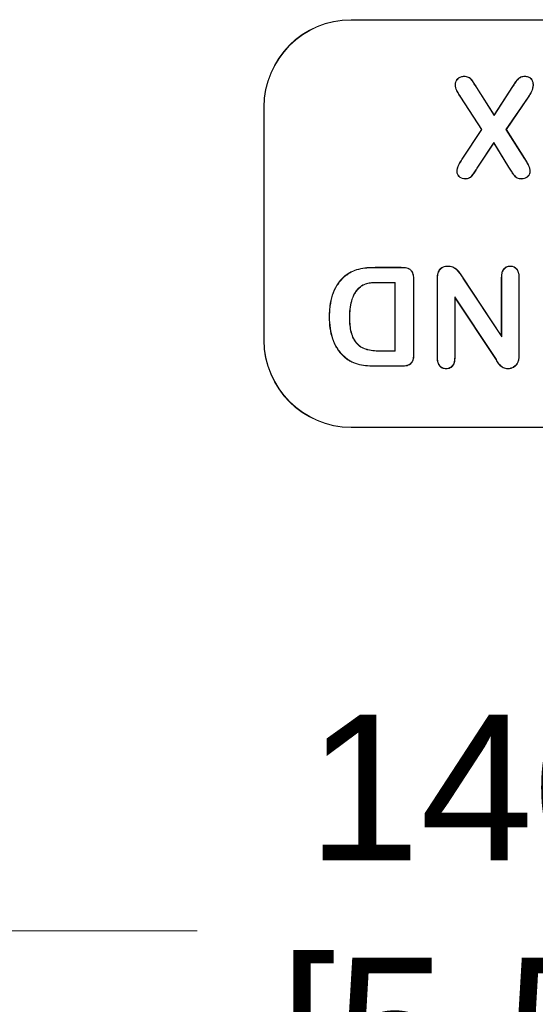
# Model space of a CAD drawing. Header units: millimetres. Extents: x 23 to 674, y 24 to 517.
# Tile 16 of 26: x 321 to 339, y 221 to 255. Entities that reach past the tile are written whole.
import ezdxf

# ---------------------------------------------------------------- set-up
doc = ezdxf.new("R2010")
doc.units = ezdxf.units.MM
doc.header["$LTSCALE"] = 2.5
for name, color, linetype, lineweight in [('Dimension (ANSI)', 7, 'Continuous', 9), ('Visible (ANSI)', 7, 'Continuous', 9), ('Visible Narrow (ANSI)', 7, 'Continuous', 9)]:
    doc.layers.add(name, color=color, linetype=linetype, lineweight=lineweight)
doc.styles.add('Note Text (ANSI)', font='arial.ttf')
doc.dimstyles.new('Default - mm (ANSI)', dxfattribs={"dimscale": 2.5, "dimtxt": 2, "dimasz": 2, "dimexe": 3.175, "dimexo": 1, "dimgap": 0.8, "dimtad": 0, "dimtih": 1, "dimtoh": 1, "dimrnd": 1e-08, "dimzin": 4, "dimdsep": 46, "dimtxsty": 'Note Text (ANSI)', "dimblk": 'Filled-1', "dimcen": 0.09, "dimdle": 10, "dimclrd": 256, "dimclre": 256, "dimclrt": 256, "dimadec": 1, "dimazin": 0, "dimtfac": 1.524, "dimtofl": 0, "dimtmove": 0, "dimatfit": 3, "dimfxl": 0, "dimtolj": 1, "dimtzin": 0, "dimlwd": -1, "dimlwe": -1, "dimarcsym": 0})

# ---------------------------------------------------------------- blocks, each defined once
blk = doc.blocks.new('Filled-1')
at = {"color": 0}
for p, q in [((0, 0), (-1, 0.15)), ((-1, 0.15), (-1, -0.15)), ((-1, 0), (0, 0)), ((-1, -0.15), (0, 0))]:
    blk.add_line(p, q, dxfattribs=at)
at = {"color": 0, "flags": 128}
blk.add_lwpolyline([(-1, -0.15), (0, 0), (-1, 0.15), (-1, -0.15)], dxfattribs=at)
at = {"color": 0}
blk.add_solid([(-1, -0.15), (0, 0), (-1, 0.15), (-1, -0.15)], dxfattribs=at)
blk = doc.blocks.new('*D24')
at = {"layer": 'Defpoints', "color": 0, "transparency": 16777216}
for p in [(414.736, 223.83), (274.036, 198.613), (414.736, 198.613)]:
    blk.add_point(p, dxfattribs=at)
at = {"layer": 'Dimension (ANSI)', "transparency": 16777216}
for p, q in [((279.036, 223.83), (327.1, 223.83)), ((409.736, 223.83), (354.07, 223.83))]:
    blk.add_line(p, q, dxfattribs=at)
at = {"layer": 'Dimension (ANSI)', "transparency": 16777216, "xscale": 5, "yscale": 5, "zscale": 5, "rotation": 180}
blk.add_blockref('Filled-1', (274.036, 223.83), dxfattribs=at)
at = {"layer": 'Dimension (ANSI)', "transparency": 16777216, "xscale": 5, "yscale": 5, "zscale": 5}
blk.add_blockref('Filled-1', (414.736, 223.83), dxfattribs=at)
at = {"layer": 'Dimension (ANSI)', "transparency": 16777216, "insert": (340.585, 223.83), "char_height": 5, "attachment_point": 5, "style": 'Note Text (ANSI)'}
blk.add_mtext('\\A1; 140.70\\P[5.539]', dxfattribs=at)

msp = doc.modelspace()

# ---------------------------------------------------------------- linework, layer by layer
at = {"layer": 'Visible (ANSI)'}
for p, q in [((356.3858, 255.1132), (332.3858, 255.1132)), ((356.3858, 255.1001), (332.3858, 255.1001)), ((336.271, 253.1598), (336.2709, 253.1729)), ((338.3599, 253.1598), (338.36, 253.1729)), ((335.971, 252.8778), (335.9579, 252.8779)), ((338.6364, 252.8731), (338.6495, 252.873)), ((336.6887, 252.7881), (337.298, 251.8249)), ((336.6998, 252.7951), (337.2982, 251.8492)), ((337.298, 251.8249), (337.9442, 252.8163)), ((337.2982, 251.8492), (337.9332, 252.8234)), ((336.8645, 251.3383), (336.1434, 252.4518)), ((336.8802, 251.3382), (336.1544, 252.4589)), ((338.4697, 252.459), (337.7044, 251.3385)), ((338.4806, 252.4518), (337.7202, 251.3383)), ((338.4697, 252.459), (338.4806, 252.4518)), ((329.3858, 252.1132), (329.3858, 244.1132)), ((329.3989, 252.1132), (329.3989, 244.1132)), ((337.298, 251.8249), (337.2982, 251.8492)), ((336.1944, 250.331), (336.8645, 251.3383)), ((336.2053, 250.3238), (336.8802, 251.3382)), ((336.8802, 251.3382), (336.8645, 251.3383)), ((337.7044, 251.3385), (337.7202, 251.3383)), ((337.7044, 251.3385), (338.3489, 250.3379)), ((337.7202, 251.3383), (338.36, 250.3448)), ((337.2869, 250.9029), (336.7308, 250.0527)), ((337.2865, 250.8784), (336.7418, 250.0456)), ((337.2869, 250.9029), (337.2865, 250.8784)), ((337.7967, 250.0456), (337.2865, 250.8784)), ((337.8078, 250.0525), (337.2869, 250.9029)), ((338.3489, 250.3379), (338.36, 250.3448)), ((336.0289, 249.9063), (336.0158, 249.9063)), ((338.5275, 249.8976), (338.5406, 249.8974)), ((336.3102, 249.6561), (336.3102, 249.6429)), ((338.2414, 249.6561), (338.2414, 249.6429)), ((333.2118, 246.6132), (334.1095, 246.6132)), ((333.2119, 246.6001), (334.1094, 246.6001)), ((335.7062, 246.6442), (335.7063, 246.6573)), ((337.8553, 246.6442), (337.8553, 246.6573)), ((332.1512, 246.2828), (332.1425, 246.2926)), ((333.8971, 246.0968), (333.3538, 246.0968)), ((333.884, 246.0837), (333.3539, 246.0837)), ((333.8971, 246.0968), (333.884, 246.0837)), ((333.884, 243.7451), (333.884, 246.0837)), ((333.8971, 243.732), (333.8971, 246.0968)), ((334.5328, 246.1284), (334.5328, 243.6377)), ((334.5459, 246.1285), (334.5459, 243.6375)), ((335.3402, 243.5231), (335.3402, 246.2078)), ((335.3533, 246.2076), (335.3402, 246.2078)), ((335.3533, 243.5233), (335.3533, 246.2076)), ((336.227, 246.2446), (337.5595, 244.231)), ((336.2378, 246.2519), (337.5464, 244.2746)), ((337.5464, 244.2746), (337.5464, 246.2636)), ((337.5595, 246.2634), (337.5464, 246.2636)), ((337.5595, 244.231), (337.5595, 246.2634)), ((338.1511, 246.2614), (338.1642, 246.2616)), ((338.1511, 246.2614), (338.1511, 243.6279)), ((338.1642, 246.2616), (338.1642, 243.6279)), ((332.6827, 245.9316), (332.6913, 245.9217)), ((335.9448, 245.5975), (335.9579, 245.5542)), ((335.9448, 245.5975), (335.9448, 243.5233)), ((337.3106, 243.5488), (335.9448, 245.5975)), ((337.2996, 243.5417), (335.9579, 245.5542)), ((335.9579, 245.5542), (335.9579, 243.5231)), ((331.6468, 244.9061), (331.6337, 244.9061)), ((332.3266, 244.9014), (332.3397, 244.9013)), ((337.5595, 244.231), (337.5464, 244.2746)), ((333.422, 243.732), (333.8971, 243.732)), ((333.4221, 243.7451), (333.884, 243.7451)), ((333.8971, 243.732), (333.884, 243.7451)), ((332.1792, 243.5255), (332.1707, 243.5155)), ((334.5328, 243.6377), (334.5459, 243.6375)), ((335.3533, 243.5233), (335.3402, 243.5231)), ((335.9448, 243.5233), (335.9579, 243.5231)), ((337.3106, 243.5488), (337.2996, 243.5417)), ((338.1161, 243.3693), (338.1283, 243.3645)), ((334.1405, 243.2156), (333.2353, 243.2156)), ((334.1403, 243.2287), (333.2354, 243.2287)), ((334.1403, 243.2287), (334.1405, 243.2156)), ((335.6525, 243.1404), (335.6525, 243.1273)), ((337.7719, 243.1404), (337.7719, 243.1273)), ((332.3858, 241.1263), (356.3858, 241.1263)), ((332.3858, 241.1132), (356.3858, 241.1132))]:
    msp.add_line(p, q, dxfattribs=at)
for centre, radius, start, end in [((332.3858, 252.1132), 3, 90, 180), ((332.3858, 252.1132), 2.9869, 90, 180), ((332.3858, 244.1132), 3, 180, 270), ((332.3858, 244.1132), 2.9869, 180, 270)]:
    msp.add_arc(centre, radius, start, end, dxfattribs=at)
for points, knots in [([(335.9579, 252.8779), (335.9589, 252.8979), (335.96, 252.9179), (335.9672, 252.9574), (335.9732, 252.9766), (335.9891, 253.0134), (335.9988, 253.0311), (336.0218, 253.0639), (336.0357, 253.0784), (336.0651, 253.1058), (336.0811, 253.1179), (336.1159, 253.1379), (336.1341, 253.1466), (336.1905, 253.1672), (336.231, 253.1712), (336.2709, 253.1729)], [0, 0, 0, 0, 0.00005918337, 0.00005918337, 0.00011836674, 0.00011836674, 0.0001775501, 0.0001775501, 0.00023673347, 0.00023673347, 0.00029591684, 0.00029591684, 0.00035510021, 0.00035510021, 0.00047346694, 0.00047346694, 0.00047346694, 0.00047346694]), ([(336.2709, 253.1729), (336.2961, 253.1721), (336.3213, 253.1707), (336.3707, 253.1609), (336.3949, 253.1535), (336.4625, 253.1197), (336.5016, 253.086), (336.5641, 253.007), (336.5893, 252.9633), (336.6448, 252.8794), (336.6725, 252.8374), (336.6998, 252.7951)], [0, 0, 0, 0, 0.00007521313, 0.00007521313, 0.00015042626, 0.00015042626, 0.00030085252, 0.00030085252, 0.00045127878, 0.00045127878, 0.00060170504, 0.00060170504, 0.00060170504, 0.00060170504]), ([(337.9332, 252.8234), (337.9596, 252.8643), (337.9852, 252.9055), (338.0121, 252.946), (338.0255, 252.9663), (338.0382, 252.9871), (338.0528, 253.0065), (338.0675, 253.0259), (338.0829, 253.0449), (338.0993, 253.0628), (338.1322, 253.0986), (338.1724, 253.1279), (338.2173, 253.1469), (338.2397, 253.1563), (338.2633, 253.1634), (338.2873, 253.1673), (338.3112, 253.1712), (338.3356, 253.172), (338.36, 253.1729)], [0.00000000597, 0.00000000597, 0.00000000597, 0.00000000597, 0.00014573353, 0.00014573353, 0.00014573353, 0.00021860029, 0.00021860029, 0.00021860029, 0.00029146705, 0.00029146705, 0.00029146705, 0.00043720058, 0.00043720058, 0.00043720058, 0.00051006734, 0.00051006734, 0.00051006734, 0.00058293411, 0.00058293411, 0.00058293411, 0.00058293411]), ([(338.36, 253.1729), (338.3796, 253.1721), (338.3993, 253.1713), (338.438, 253.1653), (338.4571, 253.1601), (338.5124, 253.1394), (338.5464, 253.1181), (338.6016, 253.0619), (338.6211, 253.0267), (338.6394, 252.9705), (338.6438, 252.9513), (338.6484, 252.9124), (338.649, 252.8927), (338.6495, 252.873)], [0, 0, 0, 0, 0.00005848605, 0.00005848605, 0.00011697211, 0.00011697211, 0.00023394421, 0.00023394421, 0.00035091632, 0.00035091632, 0.00040940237, 0.00040940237, 0.00046788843, 0.00046788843, 0.00046788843, 0.00046788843]), ([(336.1434, 252.4518), (336.1003, 252.5174), (336.0582, 252.5838), (336.0222, 252.6536), (336.0043, 252.6885), (335.9879, 252.7244), (335.9764, 252.7619), (335.9706, 252.7807), (335.9659, 252.7998), (335.9628, 252.8192), (335.9596, 252.8386), (335.9587, 252.8582), (335.9579, 252.8779)], [0.0000000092, 0.0000000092, 0.0000000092, 0.0000000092, 0.00023614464, 0.00023614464, 0.00023614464, 0.00035421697, 0.00035421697, 0.00035421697, 0.00041325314, 0.00041325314, 0.00041325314, 0.00047228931, 0.00047228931, 0.00047228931, 0.00047228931]), ([(335.971, 252.8778), (335.972, 252.8977), (335.9731, 252.9167), (335.9799, 252.9541), (335.9855, 252.9723), (336.0008, 253.0073), (336.0102, 253.0244), (336.032, 253.0555), (336.0452, 253.0693), (336.0736, 253.0957), (336.0884, 253.1069), (336.1217, 253.1262), (336.1394, 253.1345), (336.1933, 253.1543), (336.2312, 253.1581), (336.271, 253.1598)], [0, 0, 0, 0, 0.00005645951, 0.00005645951, 0.00011345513, 0.00011345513, 0.00017045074, 0.00017045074, 0.00022744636, 0.00022744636, 0.00028444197, 0.00028444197, 0.00034143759, 0.00034143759, 0.00045495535, 0.00045495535, 0.00045495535, 0.00045495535]), ([(336.1544, 252.4589), (336.1543, 252.4589), (336.1543, 252.459), (336.1543, 252.459), (336.1114, 252.5243), (336.0695, 252.5906), (336.0161, 252.6941), (336.0001, 252.7293), (335.9833, 252.784), (335.9787, 252.8027), (335.9727, 252.8398), (335.9718, 252.8583), (335.971, 252.8778)], [0, 0, 0, 0, 0.00000004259, 0.00000004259, 0.00000004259, 0.00023261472, 0.00023261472, 0.00034890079, 0.00034890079, 0.00040704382, 0.00040704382, 0.00046463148, 0.00046463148, 0.00046463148, 0.00046463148]), ([(336.271, 253.1598), (336.2961, 253.159), (336.3198, 253.1577), (336.3672, 253.1483), (336.3901, 253.1412), (336.4544, 253.1091), (336.4921, 253.0768), (336.5529, 252.9999), (336.5783, 252.9562), (336.634, 252.872), (336.6615, 252.8304), (336.6887, 252.7881)], [0, 0, 0, 0, 0.00007306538, 0.00007306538, 0.00014661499, 0.00014661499, 0.00029371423, 0.00029371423, 0.00044081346, 0.00044081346, 0.00058786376, 0.00058786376, 0.00058786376, 0.00058786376]), ([(337.9442, 252.8163), (337.9442, 252.8163), (337.9442, 252.8163), (337.9442, 252.8163), (337.9709, 252.8576), (337.996, 252.8981), (338.0365, 252.9592), (338.049, 252.9796), (338.0776, 253.0176), (338.093, 253.0365), (338.1409, 253.0887), (338.1792, 253.1166), (338.2439, 253.1439), (338.2665, 253.1506), (338.3121, 253.158), (338.3357, 253.1589), (338.3599, 253.1598)], [0, 0, 0, 0, 0.00000002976, 0.00000002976, 0.00000002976, 0.00014258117, 0.00014258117, 0.00021385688, 0.00021385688, 0.00028513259, 0.00028513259, 0.000427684, 0.000427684, 0.00049895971, 0.00049895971, 0.00056973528, 0.00056973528, 0.00056973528, 0.00056973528]), ([(338.3599, 253.1598), (338.3794, 253.159), (338.3984, 253.1582), (338.4351, 253.1525), (338.4533, 253.1476), (338.5063, 253.1277), (338.5385, 253.1075), (338.5908, 253.0542), (338.6091, 253.0211), (338.6267, 252.9672), (338.6309, 252.949), (338.6353, 252.9118), (338.6359, 252.8926), (338.6364, 252.8731)], [0, 0, 0, 0, 0.00005549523, 0.00005549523, 0.00011147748, 0.00011147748, 0.00022344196, 0.00022344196, 0.00033540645, 0.00033540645, 0.00039138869, 0.00039138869, 0.00044692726, 0.00044692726, 0.00044692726, 0.00044692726]), ([(338.6364, 252.8731), (338.6348, 252.8352), (338.6306, 252.7988), (338.6115, 252.7265), (338.5983, 252.6912), (338.5513, 252.588), (338.5114, 252.5231), (338.4697, 252.459)], [0, 0, 0, 0, 0.00011206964, 0.00011206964, 0.0002245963, 0.0002245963, 0.00044950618, 0.00044950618, 0.00044950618, 0.00044950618]), ([(338.6495, 252.873), (338.6479, 252.8347), (338.6435, 252.7964), (338.6239, 252.7223), (338.6104, 252.6863), (338.5628, 252.5815), (338.5224, 252.516), (338.4806, 252.4518)], [0, 0, 0, 0, 0.00011430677, 0.00011430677, 0.00022861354, 0.00022861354, 0.00045722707, 0.00045722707, 0.00045722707, 0.00045722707]), ([(336.0158, 249.9063), (336.0167, 249.9258), (336.0178, 249.9452), (336.0244, 249.9835), (336.0291, 250.0024), (336.0459, 250.0583), (336.0615, 250.094), (336.1103, 250.1999), (336.1518, 250.2661), (336.1944, 250.331)], [0, 0, 0, 0, 0.00005783, 0.00005783, 0.00011566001, 0.00011566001, 0.00023132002, 0.00023132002, 0.00046264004, 0.00046264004, 0.00046264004, 0.00046264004]), ([(336.0289, 249.9063), (336.0298, 249.9257), (336.0309, 249.9438), (336.0372, 249.9805), (336.0418, 249.9991), (336.0582, 250.0535), (336.0736, 250.089), (336.1218, 250.1934), (336.1629, 250.2591), (336.2053, 250.3238)], [0, 0, 0, 0, 0.0000563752, 0.0000563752, 0.00011330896, 0.00011330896, 0.00022717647, 0.00022717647, 0.00045486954, 0.00045486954, 0.00045486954, 0.00045486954]), ([(338.3489, 250.3379), (338.3911, 250.2685), (338.4329, 250.1987), (338.4854, 250.09), (338.4999, 250.0526), (338.5164, 249.9952), (338.5207, 249.976), (338.526, 249.9372), (338.5268, 249.9178), (338.5275, 249.8976)], [0, 0, 0, 0, 0.00024128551, 0.00024128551, 0.00036201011, 0.00036201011, 0.00042237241, 0.00042237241, 0.000482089, 0.000482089, 0.000482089, 0.000482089]), ([(338.36, 250.3448), (338.4023, 250.2753), (338.4443, 250.2053), (338.4974, 250.0952), (338.5122, 250.0571), (338.5291, 249.9984), (338.5335, 249.9785), (338.5391, 249.9381), (338.5399, 249.9177), (338.5406, 249.8974)], [0, 0, 0, 0, 0.0002448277, 0.0002448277, 0.00036724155, 0.00036724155, 0.00042844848, 0.00042844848, 0.0004896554, 0.0004896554, 0.0004896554, 0.0004896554]), ([(336.3102, 249.6429), (336.2737, 249.6445), (336.2366, 249.6473), (336.1669, 249.6705), (336.1348, 249.6897), (336.0794, 249.7379), (336.0557, 249.7667), (336.0316, 249.8163), (336.025, 249.8337), (336.0175, 249.8695), (336.0166, 249.8879), (336.0158, 249.9063)], [0, 0, 0, 0, 0.00010911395, 0.00010911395, 0.00021822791, 0.00021822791, 0.00032734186, 0.00032734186, 0.00038189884, 0.00038189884, 0.00043645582, 0.00043645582, 0.00043645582, 0.00043645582]), ([(336.3102, 249.6561), (336.2737, 249.6576), (336.2389, 249.6603), (336.1727, 249.6824), (336.1424, 249.7005), (336.0891, 249.7469), (336.0667, 249.774), (336.0437, 249.8213), (336.0376, 249.8377), (336.0306, 249.8708), (336.0298, 249.8881), (336.0289, 249.9063)], [0, 0, 0, 0, 0.00010368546, 0.00010368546, 0.00020791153, 0.00020791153, 0.00031213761, 0.00031213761, 0.00036425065, 0.00036425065, 0.00041582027, 0.00041582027, 0.00041582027, 0.00041582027]), ([(336.7308, 250.0527), (336.7308, 250.0527), (336.7308, 250.0527), (336.7308, 250.0527), (336.7027, 250.0092), (336.6747, 249.9654), (336.6197, 249.8776), (336.5924, 249.8338), (336.5308, 249.7527), (336.4965, 249.7149), (336.4319, 249.6785), (336.4085, 249.6693), (336.3608, 249.6585), (336.3361, 249.6572), (336.3102, 249.6561)], [0, 0, 0, 0, 0.00000003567, 0.00000003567, 0.00000003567, 0.00015251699, 0.00015251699, 0.00030499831, 0.00030499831, 0.00045747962, 0.00045747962, 0.00053372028, 0.00053372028, 0.00060940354, 0.00060940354, 0.00060940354, 0.00060940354]), ([(336.7418, 250.0456), (336.7137, 250.0021), (336.6858, 249.9585), (336.6583, 249.9146), (336.6308, 249.8707), (336.6034, 249.8266), (336.572, 249.7854), (336.5407, 249.7441), (336.5051, 249.7047), (336.4598, 249.6792), (336.4372, 249.6665), (336.4127, 249.6569), (336.3874, 249.6511), (336.3622, 249.6454), (336.3362, 249.6441), (336.3102, 249.6429)], [0.00000000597, 0.00000000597, 0.00000000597, 0.00000000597, 0.00015561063, 0.00015561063, 0.00015561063, 0.00031122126, 0.00031122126, 0.00031122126, 0.0004668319, 0.0004668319, 0.0004668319, 0.00054463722, 0.00054463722, 0.00054463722, 0.00062244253, 0.00062244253, 0.00062244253, 0.00062244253]), ([(338.2414, 249.6429), (338.215, 249.6441), (338.1886, 249.6454), (338.1367, 249.6554), (338.1113, 249.6639), (338.0408, 249.7002), (338.0043, 249.7404), (337.908, 249.8661), (337.852, 249.9558), (337.7967, 250.0456)], [0, 0, 0, 0, 0.00007905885, 0.00007905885, 0.00015811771, 0.00015811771, 0.00031623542, 0.00031623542, 0.00063247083, 0.00063247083, 0.00063247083, 0.00063247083]), ([(338.2414, 249.6561), (338.2151, 249.6572), (338.1897, 249.6585), (338.1403, 249.6681), (338.1161, 249.6761), (338.0492, 249.7106), (338.0144, 249.7488), (337.9191, 249.8732), (337.8629, 249.9629), (337.8078, 250.0525)], [0, 0, 0, 0, 0.00007693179, 0.00007693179, 0.00015444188, 0.00015444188, 0.00030946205, 0.00030946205, 0.0006195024, 0.0006195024, 0.0006195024, 0.0006195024]), ([(338.5275, 249.8976), (338.5263, 249.8795), (338.5251, 249.8629), (338.5168, 249.8309), (338.5098, 249.8149), (338.4847, 249.77), (338.4611, 249.7441), (338.4071, 249.7001), (338.3768, 249.6825), (338.3116, 249.6606), (338.2773, 249.6577), (338.2414, 249.6561)], [0, 0, 0, 0, 0.00005059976, 0.00005059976, 0.00010181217, 0.00010181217, 0.00020423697, 0.00020423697, 0.00030666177, 0.00030666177, 0.00040852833, 0.00040852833, 0.00040852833, 0.00040852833]), ([(338.5406, 249.8974), (338.5394, 249.8792), (338.5382, 249.8611), (338.5291, 249.8262), (338.5217, 249.8094), (338.4952, 249.7619), (338.4705, 249.7347), (338.4143, 249.6891), (338.3826, 249.6706), (338.3139, 249.6476), (338.2774, 249.6446), (338.2414, 249.6429)], [0, 0, 0, 0, 0.00005370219, 0.00005370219, 0.00010740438, 0.00010740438, 0.00021480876, 0.00021480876, 0.00032221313, 0.00032221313, 0.00042961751, 0.00042961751, 0.00042961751, 0.00042961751]), ([(332.1425, 246.2926), (332.1791, 246.323), (332.2162, 246.353), (332.2951, 246.4063), (332.336, 246.4309), (332.4632, 246.496), (332.5529, 246.5296), (332.8292, 246.6024), (333.0222, 246.6111), (333.2118, 246.6132)], [0, 0, 0, 0, 0.0001420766, 0.0001420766, 0.0002841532, 0.0002841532, 0.0005683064, 0.0005683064, 0.0011366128, 0.0011366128, 0.0011366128, 0.0011366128]), ([(332.1512, 246.2828), (332.1878, 246.3132), (332.2241, 246.3425), (332.302, 246.3952), (332.3425, 246.4195), (332.4681, 246.4838), (332.5572, 246.5171), (332.8307, 246.5892), (333.0227, 246.598), (333.2119, 246.6001)], [0, 0, 0, 0, 0.000140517, 0.000140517, 0.0002814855, 0.0002814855, 0.0005634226, 0.0005634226, 0.0011272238, 0.0011272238, 0.0011272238, 0.0011272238]), ([(334.1094, 246.6001), (334.1415, 246.5996), (334.1731, 246.5991), (334.2355, 246.5929), (334.267, 246.5876), (334.3278, 246.5729), (334.3569, 246.5624), (334.4099, 246.5317), (334.434, 246.5118), (334.4737, 246.4654), (334.4888, 246.4386), (334.5093, 246.3807), (334.515, 246.3496), (334.5294, 246.2557), (334.5318, 246.1925), (334.5328, 246.1284)], [0, 0, 0, 0, 0.00009215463, 0.00009215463, 0.00018440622, 0.00018440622, 0.0002766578, 0.0002766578, 0.00036890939, 0.00036890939, 0.00046116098, 0.00046116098, 0.00055341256, 0.00055341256, 0.00073781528, 0.00073781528, 0.00073781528, 0.00073781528]), ([(334.1095, 246.6132), (334.1416, 246.6127), (334.1737, 246.6122), (334.2375, 246.6059), (334.2693, 246.6006), (334.3317, 246.5855), (334.3622, 246.5745), (334.4177, 246.5423), (334.4429, 246.5215), (334.4846, 246.4727), (334.5007, 246.4443), (334.5221, 246.3837), (334.5279, 246.352), (334.5425, 246.2569), (334.5449, 246.1926), (334.5459, 246.1285)], [0, 0, 0, 0, 0.00009484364, 0.00009484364, 0.00018968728, 0.00018968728, 0.00028453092, 0.00028453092, 0.00037937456, 0.00037937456, 0.0004742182, 0.0004742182, 0.00056906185, 0.00056906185, 0.00075874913, 0.00075874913, 0.00075874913, 0.00075874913]), ([(335.3402, 246.2078), (335.3415, 246.2629), (335.3436, 246.3184), (335.3666, 246.4265), (335.386, 246.4795), (335.4327, 246.548), (335.4515, 246.5688), (335.4944, 246.6036), (335.5186, 246.6174), (335.5697, 246.6389), (335.5965, 246.6466), (335.6509, 246.6552), (335.6786, 246.6563), (335.7063, 246.6573)], [0, 0, 0, 0, 0.00016298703, 0.00016298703, 0.00032597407, 0.00032597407, 0.00040746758, 0.00040746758, 0.0004889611, 0.0004889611, 0.00057045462, 0.00057045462, 0.00065194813, 0.00065194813, 0.00065194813, 0.00065194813]), ([(335.3533, 246.2076), (335.3546, 246.2628), (335.3567, 246.317), (335.3792, 246.4225), (335.3981, 246.474), (335.4429, 246.5396), (335.4608, 246.5595), (335.5016, 246.5926), (335.5247, 246.6058), (335.5738, 246.6264), (335.5996, 246.6338), (335.6518, 246.6421), (335.6787, 246.6432), (335.7062, 246.6442)], [0, 0, 0, 0, 0.00015926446, 0.00015926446, 0.00031868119, 0.00031868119, 0.00039838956, 0.00039838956, 0.00047809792, 0.00047809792, 0.00055780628, 0.00055780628, 0.00063698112, 0.00063698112, 0.00063698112, 0.00063698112]), ([(335.7062, 246.6442), (335.7354, 246.6428), (335.7641, 246.6415), (335.8203, 246.6332), (335.848, 246.6263), (335.9274, 246.5958), (335.9742, 246.5617), (336.0578, 246.4823), (336.094, 246.437), (336.1613, 246.342), (336.1938, 246.2929), (336.227, 246.2446)], [0, 0, 0, 0, 0.0000849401, 0.0000849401, 0.00017041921, 0.00017041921, 0.00034137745, 0.00034137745, 0.00051233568, 0.00051233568, 0.00068318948, 0.00068318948, 0.00068318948, 0.00068318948]), ([(335.7063, 246.6573), (335.7356, 246.6559), (335.765, 246.6546), (335.823, 246.646), (335.8517, 246.6389), (335.9341, 246.6073), (335.9825, 246.572), (336.0676, 246.4911), (336.1044, 246.445), (336.1722, 246.3492), (336.2047, 246.3003), (336.2378, 246.2519)], [0, 0, 0, 0, 0.00008686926, 0.00008686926, 0.00017373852, 0.00017373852, 0.00034747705, 0.00034747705, 0.00052121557, 0.00052121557, 0.0006949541, 0.0006949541, 0.0006949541, 0.0006949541]), ([(337.5464, 246.2636), (337.548, 246.3105), (337.55, 246.3579), (337.5699, 246.4499), (337.5876, 246.4945), (337.641, 246.5721), (337.677, 246.6046), (337.7398, 246.637), (337.7622, 246.6452), (337.8082, 246.6549), (337.8317, 246.6561), (337.8553, 246.6573)], [0, 0, 0, 0, 0.00014017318, 0.00014017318, 0.00028034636, 0.00028034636, 0.00042051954, 0.00042051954, 0.00049060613, 0.00049060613, 0.00056069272, 0.00056069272, 0.00056069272, 0.00056069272]), ([(337.5595, 246.2634), (337.5611, 246.3103), (337.5631, 246.3565), (337.5824, 246.4458), (337.5995, 246.4887), (337.6507, 246.563), (337.685, 246.594), (337.7448, 246.6249), (337.7661, 246.6326), (337.8095, 246.6418), (337.8319, 246.643), (337.8553, 246.6442)], [0, 0, 0, 0, 0.00013522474, 0.00013522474, 0.00027066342, 0.00027066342, 0.00040610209, 0.00040610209, 0.00047382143, 0.00047382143, 0.00054092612, 0.00054092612, 0.00054092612, 0.00054092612]), ([(337.8553, 246.6573), (337.8789, 246.6562), (337.9026, 246.655), (337.9488, 246.6455), (337.9714, 246.6373), (338.0344, 246.6047), (338.0709, 246.5723), (338.1234, 246.4936), (338.1401, 246.4485), (338.1605, 246.3562), (338.1627, 246.3087), (338.1642, 246.2616)], [0, 0, 0, 0, 0.00007005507, 0.00007005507, 0.00014011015, 0.00014011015, 0.00028022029, 0.00028022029, 0.00042033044, 0.00042033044, 0.00056044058, 0.00056044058, 0.00056044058, 0.00056044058]), ([(337.8553, 246.6442), (337.8788, 246.6431), (337.9014, 246.6419), (337.9449, 246.6329), (337.9664, 246.6252), (338.0263, 246.5941), (338.0611, 246.5633), (338.1113, 246.4881), (338.1276, 246.4444), (338.1474, 246.3547), (338.1495, 246.3085), (338.1511, 246.2614)], [0, 0, 0, 0, 0.00006686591, 0.00006686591, 0.0001343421, 0.0001343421, 0.00026929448, 0.00026929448, 0.00040424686, 0.00040424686, 0.00053899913, 0.00053899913, 0.00053899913, 0.00053899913]), ([(331.6337, 244.9061), (331.6346, 244.9697), (331.6355, 245.0331), (331.639, 245.0964), (331.6424, 245.1598), (331.6482, 245.2231), (331.6565, 245.286), (331.6731, 245.4116), (331.6984, 245.5377), (331.7374, 245.6576), (331.7767, 245.7786), (331.8298, 245.8935), (331.8983, 246.0018), (331.932, 246.0551), (331.9702, 246.1065), (332.0108, 246.1552), (332.0514, 246.2039), (332.0965, 246.2486), (332.1425, 246.2926)], [0, 0, 0, 0, 0.0001899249, 0.0001899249, 0.0001899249, 0.0003801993, 0.0003801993, 0.0003801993, 0.000760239, 0.000760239, 0.000760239, 0.0011438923, 0.0011438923, 0.0011438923, 0.0013328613, 0.0013328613, 0.0013328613, 0.0015217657, 0.0015217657, 0.0015217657, 0.0015217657]), ([(331.6468, 244.9061), (331.6477, 244.9695), (331.6486, 245.0327), (331.6555, 245.1588), (331.6613, 245.2217), (331.6861, 245.4095), (331.7109, 245.5338), (331.7888, 245.7733), (331.8422, 245.8885), (331.9429, 246.0479), (331.9806, 246.0985), (332.0611, 246.1951), (332.1053, 246.239), (332.1512, 246.2828)], [0, 0, 0, 0, 0.0001886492, 0.0001886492, 0.0003774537, 0.0003774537, 0.0007550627, 0.0007550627, 0.0011326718, 0.0011326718, 0.0013214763, 0.0013214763, 0.0015098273, 0.0015098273, 0.0015098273, 0.0015098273]), ([(333.3538, 246.0968), (333.3538, 246.0968), (333.3538, 246.0968), (333.3538, 246.0968), (333.2956, 246.0964), (333.2373, 246.0963), (333.1204, 246.0919), (333.0613, 246.0878), (332.9452, 246.0655), (332.8883, 246.049), (332.8063, 246.0143), (332.7796, 246.0007), (332.7289, 245.9692), (332.7052, 245.9503), (332.6829, 245.9318), (332.6828, 245.9317), (332.6828, 245.9316), (332.6827, 245.9316)], [0, 0, 0, 0, 0.00000004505, 0.00000004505, 0.00000004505, 0.00017708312, 0.00017708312, 0.00035412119, 0.00035412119, 0.00053115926, 0.00053115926, 0.0006196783, 0.0006196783, 0.00070819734, 0.00070819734, 0.00070819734, 0.00070851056, 0.00070851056, 0.00070851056, 0.00070851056]), ([(333.3539, 246.0837), (333.2957, 246.0833), (333.2375, 246.0832), (333.1212, 246.0788), (333.0629, 246.0748), (332.9486, 246.0528), (332.8923, 246.0365), (332.8119, 246.0024), (332.7859, 245.9892), (332.7365, 245.9584), (332.7137, 245.9403), (332.6913, 245.9217)], [0, 0, 0, 0, 0.00017444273, 0.00017444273, 0.00034888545, 0.00034888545, 0.00052332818, 0.00052332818, 0.00061054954, 0.00061054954, 0.00069777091, 0.00069777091, 0.00069777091, 0.00069777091]), ([(332.6827, 245.9316), (332.6826, 245.9315), (332.6825, 245.9314), (332.6825, 245.9314), (332.6482, 245.9001), (332.6133, 245.8679), (332.5528, 245.7951), (332.5266, 245.7557), (332.4552, 245.634), (332.4195, 245.5461), (332.3688, 245.3657), (332.3519, 245.2735), (332.3306, 245.0878), (332.3281, 244.9942), (332.3266, 244.9015), (332.3266, 244.9015), (332.3266, 244.9014), (332.3266, 244.9014)], [0, 0, 0, 0, 0.0000003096, 0.0000003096, 0.0000003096, 0.0001401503, 0.0001401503, 0.000279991, 0.000279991, 0.0005596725, 0.0005596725, 0.000839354, 0.000839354, 0.0011190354, 0.0011190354, 0.0011190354, 0.0011191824, 0.0011191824, 0.0011191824, 0.0011191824]), ([(332.6913, 245.9217), (332.6568, 245.8902), (332.6226, 245.8586), (332.5931, 245.8231), (332.5636, 245.7875), (332.5378, 245.7489), (332.5141, 245.7085), (332.4669, 245.6279), (332.4318, 245.5415), (332.4067, 245.4524), (332.3818, 245.3634), (332.3649, 245.2713), (332.3543, 245.1792), (332.3437, 245.087), (332.3412, 244.9942), (332.3397, 244.9013)], [0, 0, 0, 0, 0.0001383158, 0.0001383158, 0.0001383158, 0.0002771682, 0.0002771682, 0.0002771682, 0.0005543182, 0.0005543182, 0.0005543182, 0.0008310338, 0.0008310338, 0.0008310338, 0.0011077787, 0.0011077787, 0.0011077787, 0.0011077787]), ([(332.1707, 243.5155), (332.1226, 243.5585), (332.0756, 243.6025), (332.0332, 243.6501), (331.9905, 243.6981), (331.9517, 243.7491), (331.9161, 243.8028), (331.8807, 243.856), (331.8486, 243.9119), (331.8204, 243.9698), (331.7922, 244.0276), (331.7686, 244.0876), (331.7475, 244.1479), (331.7053, 244.2685), (331.6778, 244.395), (331.6591, 244.5222), (331.6405, 244.6492), (331.6349, 244.7775), (331.6337, 244.9061)], [0, 0, 0, 0, 0.0001911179, 0.0001911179, 0.0001911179, 0.0003834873, 0.0003834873, 0.0003834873, 0.0005744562, 0.0005744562, 0.0005744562, 0.0007654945, 0.0007654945, 0.0007654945, 0.0011474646, 0.0011474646, 0.0011474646, 0.0015290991, 0.0015290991, 0.0015290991, 0.0015290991]), ([(332.1792, 243.5255), (332.1315, 243.5682), (332.0852, 243.6115), (332.0007, 243.7063), (331.9622, 243.757), (331.8918, 243.863), (331.8601, 243.9184), (331.8043, 244.0326), (331.7809, 244.0921), (331.7178, 244.2724), (331.6906, 244.3977), (331.6536, 244.6504), (331.648, 244.778), (331.6468, 244.9061)], [0, 0, 0, 0, 0.000189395, 0.000189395, 0.0003791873, 0.0003791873, 0.0005689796, 0.0005689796, 0.000758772, 0.000758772, 0.0011383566, 0.0011383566, 0.0015177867, 0.0015177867, 0.0015177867, 0.0015177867]), ([(332.3266, 244.9014), (332.3266, 244.9013), (332.3266, 244.9013), (332.3266, 244.9012), (332.327, 244.824), (332.3291, 244.7461), (332.3421, 244.5917), (332.3525, 244.5143), (332.3843, 244.3621), (332.4066, 244.2868), (332.4704, 244.1432), (332.5137, 244.0771), (332.5887, 243.9866), (332.6154, 243.9579), (332.674, 243.9051), (332.7061, 243.8818), (332.7734, 243.8409), (332.8093, 243.8233), (332.8837, 243.7974), (332.9214, 243.7874), (333.0353, 243.7612), (333.1122, 243.7491), (333.267, 243.7345), (333.3448, 243.733), (333.4219, 243.732), (333.422, 243.732), (333.422, 243.732), (333.422, 243.732)], [0, 0, 0, 0, 0.0000001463, 0.0000001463, 0.0000001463, 0.0002320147, 0.0002320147, 0.0004638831, 0.0004638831, 0.0006957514, 0.0006957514, 0.0009276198, 0.0009276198, 0.0010435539, 0.0010435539, 0.0011594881, 0.0011594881, 0.0012754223, 0.0012754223, 0.0013913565, 0.0013913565, 0.0016232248, 0.0016232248, 0.0018550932, 0.0018550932, 0.0018550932, 0.0018551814, 0.0018551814, 0.0018551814, 0.0018551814]), ([(332.3397, 244.9013), (332.3401, 244.8241), (332.3422, 244.7469), (332.3551, 244.593), (332.3654, 244.5165), (332.397, 244.3653), (332.4191, 244.2909), (332.4819, 244.1498), (332.5246, 244.0846), (332.5984, 243.9953), (332.6248, 243.967), (332.6822, 243.9154), (332.7135, 243.8926), (332.7795, 243.8525), (332.8144, 243.8354), (332.8873, 243.8101), (332.9247, 243.8001), (333.0375, 243.7741), (333.114, 243.7621), (333.2677, 243.7476), (333.3449, 243.7461), (333.4221, 243.7451)], [0, 0, 0, 0, 0.0002292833, 0.0002292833, 0.0004585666, 0.0004585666, 0.00068785, 0.00068785, 0.0009171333, 0.0009171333, 0.0010317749, 0.0010317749, 0.0011464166, 0.0011464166, 0.0012610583, 0.0012610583, 0.0013756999, 0.0013756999, 0.0016049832, 0.0016049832, 0.0018342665, 0.0018342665, 0.0018342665, 0.0018342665]), ([(333.2353, 243.2156), (333.1411, 243.2169), (333.0467, 243.2188), (332.8589, 243.2352), (332.7654, 243.2483), (332.5813, 243.289), (332.4913, 243.3191), (332.3641, 243.3811), (332.323, 243.4045), (332.2448, 243.457), (332.2078, 243.4863), (332.1707, 243.5155)], [0, 0, 0, 0, 0.0002832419, 0.0002832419, 0.0005664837, 0.0005664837, 0.0008497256, 0.0008497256, 0.0009913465, 0.0009913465, 0.0011329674, 0.0011329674, 0.0011329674, 0.0011329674]), ([(333.2354, 243.2287), (333.1412, 243.23), (333.0473, 243.2319), (332.8606, 243.2482), (332.7674, 243.2612), (332.585, 243.3017), (332.496, 243.3314), (332.3704, 243.3926), (332.3298, 243.4157), (332.2527, 243.4675), (332.2161, 243.4964), (332.1792, 243.5255)], [0, 0, 0, 0, 0.0002809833, 0.0002809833, 0.0005620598, 0.0005620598, 0.0008431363, 0.0008431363, 0.0009836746, 0.0009836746, 0.0011238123, 0.0011238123, 0.0011238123, 0.0011238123]), ([(334.5328, 243.6377), (334.5311, 243.5813), (334.5284, 243.526), (334.5024, 243.419), (334.4805, 243.3673), (334.4074, 243.2889), (334.3575, 243.2629), (334.2521, 243.2332), (334.1966, 243.2304), (334.1403, 243.2287)], [0, 0, 0, 0, 0.00016355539, 0.00016355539, 0.00032730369, 0.00032730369, 0.000491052, 0.000491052, 0.00065460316, 0.00065460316, 0.00065460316, 0.00065460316]), ([(334.5459, 243.6375), (334.5442, 243.5812), (334.5415, 243.5244), (334.5148, 243.4145), (334.4921, 243.3605), (334.4149, 243.2778), (334.3627, 243.2508), (334.2539, 243.2201), (334.1968, 243.2173), (334.1405, 243.2156)], [0, 0, 0, 0, 0.00016849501, 0.00016849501, 0.00033699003, 0.00033699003, 0.00050548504, 0.00050548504, 0.00067398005, 0.00067398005, 0.00067398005, 0.00067398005]), ([(335.6525, 243.1273), (335.6286, 243.1285), (335.6048, 243.1296), (335.558, 243.1385), (335.5351, 243.146), (335.4707, 243.1772), (335.4339, 243.21), (335.3802, 243.2888), (335.3629, 243.3343), (335.3437, 243.4277), (335.3418, 243.4756), (335.3402, 243.5231)], [0, 0, 0, 0, 0.00007067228, 0.00007067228, 0.00014134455, 0.00014134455, 0.0002826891, 0.0002826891, 0.00042403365, 0.00042403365, 0.0005653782, 0.0005653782, 0.0005653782, 0.0005653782]), ([(335.6525, 243.1404), (335.6288, 243.1416), (335.6059, 243.1428), (335.5616, 243.1511), (335.5398, 243.1583), (335.4785, 243.188), (335.4436, 243.2191), (335.3922, 243.2945), (335.3755, 243.3383), (335.3568, 243.4289), (335.3549, 243.4758), (335.3533, 243.5233)], [0, 0, 0, 0, 0.00006750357, 0.00006750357, 0.00013561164, 0.00013561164, 0.00027182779, 0.00027182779, 0.00040804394, 0.00040804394, 0.00054404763, 0.00054404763, 0.00054404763, 0.00054404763]), ([(335.9448, 243.5233), (335.9432, 243.4763), (335.9413, 243.4299), (335.923, 243.34), (335.9074, 243.2964), (335.8577, 243.2209), (335.8237, 243.1896), (335.7635, 243.1592), (335.7421, 243.1516), (335.6985, 243.1428), (335.6759, 243.1416), (335.6525, 243.1404)], [0, 0, 0, 0, 0.00013556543, 0.00013556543, 0.00027134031, 0.00027134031, 0.0004071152, 0.0004071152, 0.00047500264, 0.00047500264, 0.0005422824, 0.0005422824, 0.0005422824, 0.0005422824]), ([(335.9579, 243.5231), (335.9563, 243.476), (335.9544, 243.4286), (335.9356, 243.3362), (335.9194, 243.2909), (335.8675, 243.212), (335.8317, 243.1789), (335.7684, 243.147), (335.7459, 243.139), (335.6997, 243.1296), (335.6761, 243.1285), (335.6525, 243.1273)], [0, 0, 0, 0, 0.00014051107, 0.00014051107, 0.00028102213, 0.00028102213, 0.0004215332, 0.0004215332, 0.00049178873, 0.00049178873, 0.00056204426, 0.00056204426, 0.00056204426, 0.00056204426]), ([(337.7719, 243.1273), (337.7441, 243.1284), (337.7163, 243.1295), (337.662, 243.1398), (337.6355, 243.1489), (337.5603, 243.1849), (337.5176, 243.222), (337.4454, 243.306), (337.4166, 243.3537), (337.3578, 243.4475), (337.3287, 243.4946), (337.2996, 243.5417)], [0, 0, 0, 0, 0.00008239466, 0.00008239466, 0.00016478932, 0.00016478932, 0.00032957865, 0.00032957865, 0.00049436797, 0.00049436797, 0.0006591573, 0.0006591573, 0.0006591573, 0.0006591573]), ([(337.7719, 243.1404), (337.7442, 243.1415), (337.7173, 243.1427), (337.6657, 243.1524), (337.6402, 243.1612), (337.5678, 243.1958), (337.5267, 243.2315), (337.4562, 243.3136), (337.4277, 243.3606), (337.3689, 243.4544), (337.3398, 243.5015), (337.3107, 243.5486), (337.3107, 243.5486), (337.3107, 243.5487), (337.3106, 243.5488)], [0, 0, 0, 0, 0.0000801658, 0.0000801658, 0.00016084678, 0.00016084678, 0.00032220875, 0.00032220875, 0.00048357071, 0.00048357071, 0.00064493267, 0.00064493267, 0.00064493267, 0.00064515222, 0.00064515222, 0.00064515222, 0.00064515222]), ([(338.1161, 243.3693), (338.1083, 243.3523), (338.1008, 243.3358), (338.0825, 243.3053), (338.0714, 243.2908), (338.0358, 243.2484), (338.0087, 243.2245), (337.9471, 243.1842), (337.9142, 243.1676), (337.8622, 243.151), (337.8444, 243.1469), (337.8088, 243.142), (337.7906, 243.1412), (337.7719, 243.1404)], [0, 0, 0, 0, 0.00005369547, 0.00005369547, 0.00010807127, 0.00010807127, 0.00021682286, 0.00021682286, 0.00032557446, 0.00032557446, 0.00037995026, 0.00037995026, 0.00043381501, 0.00043381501, 0.00043381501, 0.00043381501]), ([(338.1283, 243.3645), (338.1205, 243.3473), (338.1126, 243.3301), (338.0932, 243.2978), (338.0817, 243.2827), (338.0452, 243.2392), (338.0167, 243.2141), (337.9534, 243.1727), (337.9195, 243.1555), (337.8655, 243.1383), (337.847, 243.134), (337.8096, 243.1289), (337.7907, 243.1281), (337.7719, 243.1273)], [0, 0, 0, 0, 0.0000562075, 0.0000562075, 0.000112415, 0.000112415, 0.00022483, 0.00022483, 0.000337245, 0.000337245, 0.0003934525, 0.0003934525, 0.00044966, 0.00044966, 0.00044966, 0.00044966]), ([(338.1511, 243.6279), (338.1506, 243.5833), (338.1494, 243.5398), (338.1417, 243.4743), (338.1386, 243.4524), (338.1296, 243.4105), (338.123, 243.3903), (338.1161, 243.3693)], [0, 0, 0, 0, 0.00013161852, 0.00013161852, 0.00019745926, 0.00019745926, 0.00026260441, 0.00026260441, 0.00026260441, 0.00026260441]), ([(338.1642, 243.6279), (338.1637, 243.5833), (338.1625, 243.5388), (338.1546, 243.4725), (338.1516, 243.4503), (338.1422, 243.4068), (338.1353, 243.3857), (338.1283, 243.3645)], [0, 0, 0, 0, 0.00013371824, 0.00013371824, 0.00020057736, 0.00020057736, 0.00026743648, 0.00026743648, 0.00026743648, 0.00026743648])]:
    msp.add_open_spline(points, degree=3, knots=knots, dxfattribs=at)
at = {"layer": 'Visible Narrow (ANSI)'}
for p, q in [((332.3858, 255.1001), (332.3858, 255.1132)), ((336.6887, 252.7881), (336.6998, 252.7951)), ((337.9442, 252.8163), (337.9332, 252.8234)), ((336.1544, 252.4589), (336.1434, 252.4518)), ((329.3989, 252.1132), (329.3858, 252.1132)), ((336.2053, 250.3238), (336.1944, 250.331)), ((336.7308, 250.0527), (336.7418, 250.0456)), ((337.8078, 250.0525), (337.7967, 250.0456)), ((333.2119, 246.6001), (333.2118, 246.6132)), ((334.1094, 246.6001), (334.1095, 246.6132)), ((333.3538, 246.0968), (333.3539, 246.0837)), ((334.5328, 246.1284), (334.5459, 246.1285)), ((336.227, 246.2446), (336.2378, 246.2519)), ((329.3989, 244.1132), (329.3858, 244.1132)), ((333.422, 243.732), (333.4221, 243.7451)), ((338.1511, 243.6279), (338.1642, 243.6279)), ((333.2354, 243.2287), (333.2353, 243.2156)), ((332.3858, 241.1263), (332.3858, 241.1132))]:
    msp.add_line(p, q, dxfattribs=at)

# ---------------------------------------------------------------- dimensions: what is measured, and where the dimension line sits
at = {"layer": 'Dimension (ANSI)'}
dim = msp.add_linear_dim(base=(414.7358, 223.8304), p1=(274.0358, 198.6127), p2=(414.7358, 198.6127), angle=180, text=' <>\\X[5.539]', dimstyle='Default - mm (ANSI)', override={"dimgap": 0.8, "dimtih": 0, "dimtoh": 0, "dimdec": 2, "dimpost": '\\X', "dimse1": 1, "dimse2": 1, "dimtol": 0, "dimlim": 0, "dimtp": 0, "dimtm": 0, "dimtdec": 2, "dimatfit": 1}, dxfattribs=at)
dim.commit()
dim.dimension.update_dxf_attribs({"geometry": '*D24', "text_midpoint": (340.5848, 223.8304), "dimtype": 160})

doc.saveas('drawing.dxf')
